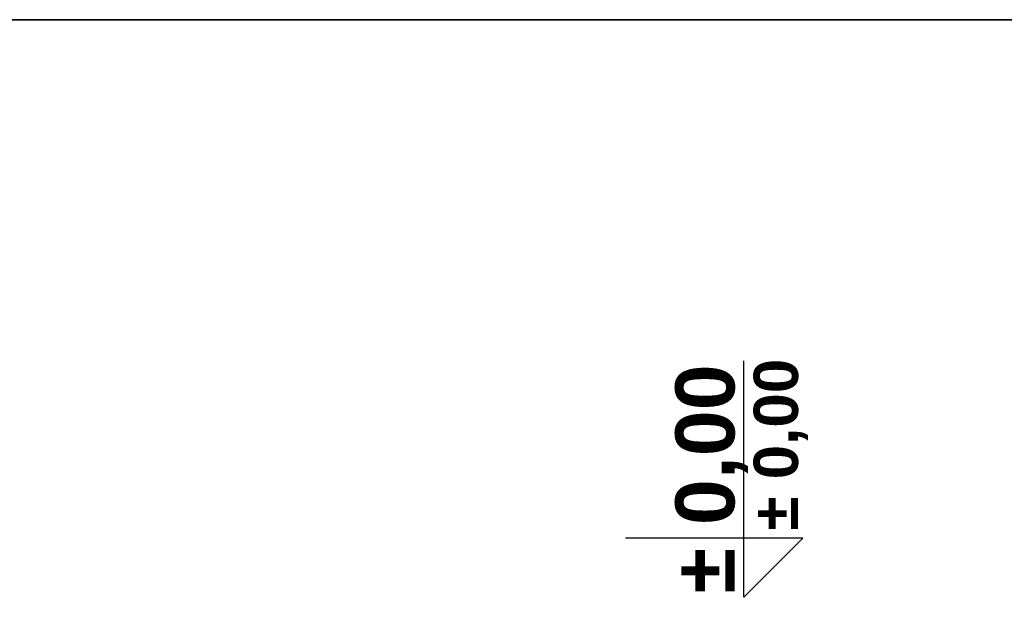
# Model space of a CAD drawing. Header units: millimetres. Extents: x 599892 to 1424040, y -105982 to -25022.
# Tile 18 of 25: x 602798 to 602964, y -27185 to -27087. Entities that reach past the tile are written whole.
import ezdxf

# ---------------------------------------------------------------- set-up
doc = ezdxf.new("R2010")
doc.units = ezdxf.units.MM
doc.header["$MEASUREMENT"] = 0
for name, color, linetype, lineweight in [('Opisy', 7, 'Continuous', 25), ('Poziomy_Nr_pióra__240', 7, 'Continuous', 25), ('Wymiary_Nr_pióra__6', 7, 'Continuous', 25), ('Ściany_Nr_pióra__21', 7, 'Continuous', 25)]:
    doc.layers.add(name, color=color, linetype=linetype, lineweight=lineweight)
doc.styles.add('GENERATED_STYLE_2', font='arialbd.ttf')

msp = doc.modelspace()

# ---------------------------------------------------------------- linework, layer by layer
at = {"layer": 'Opisy', "linetype": 'Continuous'}
msp.add_line((603010.81, -27086.97), (602634.81, -27086.97), dxfattribs=at)
at = {"layer": 'Poziomy_Nr_pióra__240', "linetype": 'Continuous'}
for p, q in [((602920.45, -27174.64), (602920.45, -27144.64)), ((602930.45, -27174.64), (602900.45, -27174.64)), ((602930.45, -27174.64), (602920.45, -27184.64)), ((602920.45, -27184.64), (602920.45, -27174.64))]:
    msp.add_line(p, q, dxfattribs=at)
at = {"layer": 'Ściany_Nr_pióra__21', "linetype": 'Continuous', "flags": 128}
msp.add_lwpolyline([(602634.81, -27086.97), (603343.81, -27086.97)], dxfattribs=at)

# ---------------------------------------------------------------- texts
at = {"layer": 'Poziomy_Nr_pióra__240', "linetype": 'Continuous', "style": 'GENERATED_STYLE_2'}
msp.add_text('± 0,00', height=10, rotation=90, dxfattribs=at).set_placement((602918.89, -27183.98))
at = {"layer": 'Wymiary_Nr_pióra__6', "linetype": 'Continuous', "style": 'GENERATED_STYLE_2'}
msp.add_text('± 0,00', height=7.5, rotation=90, dxfattribs=at).set_placement((602929.62, -27173.35))

doc.saveas('drawing.dxf')
